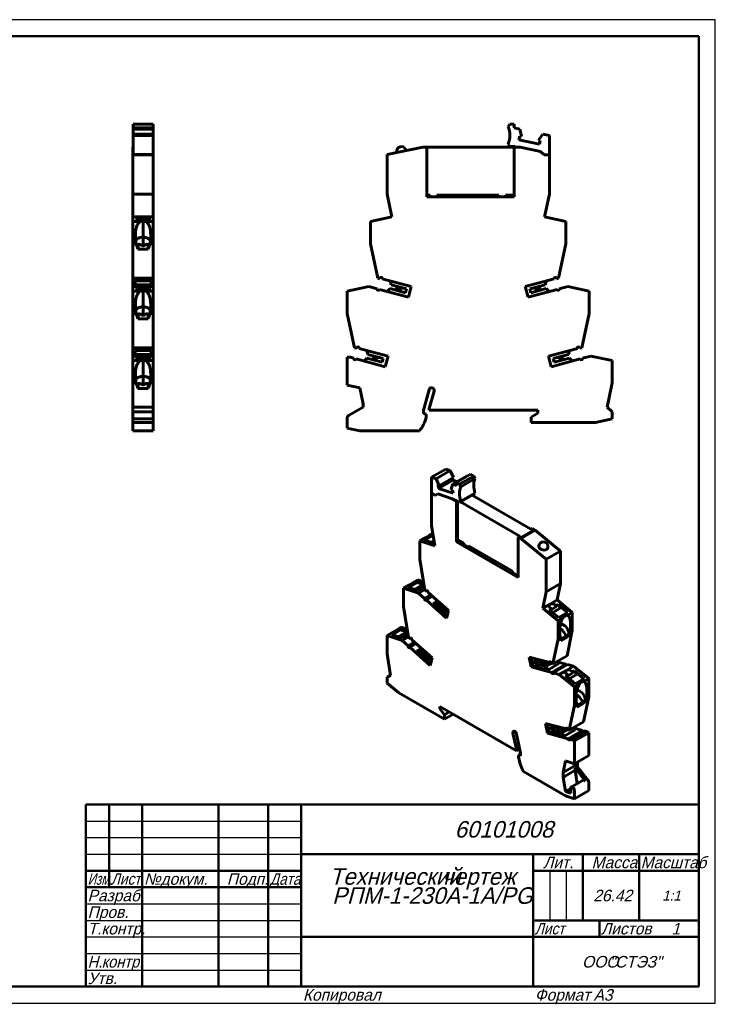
# Model space of a CAD drawing. Header units: millimetres. Extents: x 0 to 420, y 0 to 297.
# Tile 2 of 2: x 210 to 420, y 0 to 297. Entities that reach past the tile are written whole.
import ezdxf

# ---------------------------------------------------------------- set-up
doc = ezdxf.new("R2010")
doc.units = ezdxf.units.MM
doc.styles.add('TextStyle_10', font='T-FLEX Type A.TTF', dxfattribs={"oblique": 15, "height": 3.5})
doc.styles.add('TextStyle_2', font='T-FLEX Type A.TTF', dxfattribs={"oblique": 15, "height": 3.5})
doc.styles.add('TextStyle_3', font='T-FLEX Type A.TTF', dxfattribs={"width": 0.744064, "oblique": 15, "height": 3.5})
doc.styles.add('TextStyle_4', font='T-FLEX Type A.TTF', dxfattribs={"width": 0.883061, "oblique": 15, "height": 3.5})
doc.styles.add('TextStyle_5', font='T-FLEX Type A.TTF', dxfattribs={"width": 0.883061, "oblique": 15, "height": 3.5})
doc.styles.add('TextStyle_6', font='T-FLEX Type A.TTF', dxfattribs={"width": 0.94413, "oblique": 15, "height": 3.5})
doc.styles.add('TextStyle_7', font='T-FLEX Type A.TTF', dxfattribs={"width": 0.98844, "oblique": 15, "height": 3.5})
doc.styles.add('TextStyle_8', font='T-FLEX Type A.TTF', dxfattribs={"oblique": 15, "height": 5})
doc.styles.add('TextStyle_9', font='T-FLEX Type A.TTF', dxfattribs={"oblique": 15, "height": 3})

# ---------------------------------------------------------------- blocks, each defined once
blk = doc.blocks.new('_FR1Страница_1')
at = {"color": 7, "linetype": 'Continuous', "lineweight": 25}
for p, q in [((420, 297), (0, 297)), ((420, 0), (420, 297)), ((230, 55), (295, 55)), ((230, 50), (295, 50)), ((230, 45), (295, 45)), ((370, 40), (370, 25)), ((375, 40), (375, 25)), ((230, 30), (295, 30)), ((230, 25), (295, 25)), ((230, 20), (295, 20)), ((365, 20), (415, 20)), ((385, 20), (385, 20)), ((230, 15), (295, 15)), ((230, 10), (295, 10)), ((0, 0), (420, 0))]:
    blk.add_line(p, q, dxfattribs=at)
at = {"color": 7, "linetype": 'Continuous', "lineweight": 50}
for p, q in [((20, 292), (415, 292)), ((415, 292), (415, 5)), ((230, 5), (230, 60)), ((230, 60), (415, 60)), ((237, 60), (237, 35)), ((247, 60), (247, 5)), ((270, 60), (270, 5)), ((285, 60), (285, 5)), ((295, 60), (295, 5)), ((295, 45), (415, 45)), ((365, 45), (365, 5)), ((380, 45), (380, 25)), ((397, 45), (397, 25)), ((230, 40), (295, 40)), ((365, 40), (415, 40)), ((230, 35), (295, 35)), ((365, 25), (415, 25)), ((385, 25), (385, 20)), ((295, 20), (415, 20)), ((415, 5), (20, 5))]:
    blk.add_line(p, q, dxfattribs=at)
at = {"color": 7, "oblique": 15}
for s, height, style, p in [('60101008', 5, 'TextStyle_8', (341.3, 50)), ('Лит.', 3.5, 'TextStyle_2', (368.03, 40.76)), ('Масса', 3.5, 'TextStyle_2', (382.65, 40.76)), ('№', 3.5, 'TextStyle_2', (247.5, 35.75)), ('Подп.', 3.5, 'TextStyle_2', (272.53, 35.75)), ('Технический', 5, 'TextStyle_8', (303.55, 35.75)), ('чертеж', 5, 'TextStyle_8', (337.51, 35.75)), ('докум.', 3.5, 'TextStyle_2', (252.5, 35.75)), ('Разраб.', 3.5, 'TextStyle_2', (230.5, 30.75)), ('РПМ-1-230A-1A/PG', 5, 'TextStyle_8', (304.32, 30)), ('26.42', 3.5, 'TextStyle_2', (383.16, 30.75)), ('1:1', 3, 'TextStyle_9', (403.99, 31)), ('Пров.', 3.5, 'TextStyle_2', (230.5, 25.75)), ('Т.контр.', 3.5, 'TextStyle_2', (230.5, 20.75)), ('Листов', 3.5, 'TextStyle_2', (385.5, 20.75)), ('1', 3.5, 'TextStyle_10', (406.78, 20.75)), ('ООО', 3.5, 'TextStyle_2', (379.78, 10.75)), ('"СТЭЗ"', 3.5, 'TextStyle_2', (388.03, 10.75)), ('Утв.', 3.5, 'TextStyle_2', (230.5, 5.75)), ('Копировал', 3.5, 'TextStyle_2', (295.5, 0.75)), ('Формат', 3.5, 'TextStyle_2', (365.5, 0.75)), ('A3', 3.5, 'TextStyle_2', (383.24, 0.75))]:
    blk.add_text(s, height=height, dxfattribs=dict(at, style=style)).set_placement(p)
for s, style, width, p in [('Масштаб', 'TextStyle_7', 0.98844, (397.5, 40.76)), ('Изм.', 'TextStyle_3', 0.744064, (230.5, 35.75)), ('Лист', 'TextStyle_4', 0.883061, (237.5, 35.75)), ('Дата', 'TextStyle_5', 0.883061, (285.5, 35.75)), ('Лист', 'TextStyle_4', 0.883061, (365.5, 20.75)), ('Н.', 'TextStyle_6', 0.94413, (230.5, 10.75)), ('контр.', 'TextStyle_6', 0.94413, (234.75, 10.75))]:
    blk.add_text(s, height=3.5, dxfattribs=dict(at, style=style, width=width)).set_placement(p)
blk = doc.blocks.new('Страница_1')
at = {"color": 7, "linetype": 'Continuous', "lineweight": 60}
for p, q in [((244.218, 265.449), (250.268, 265.449)), ((244.218, 264.306), (244.218, 265.449)), ((250.268, 264.306), (250.268, 265.449)), ((357.941, 265.449), (357.454, 264.766)), ((359.303, 265.449), (357.941, 265.449)), ((359.303, 264.306), (359.303, 265.449)), ((244.218, 263.943), (244.218, 264.306)), ((244.218, 264.306), (250.268, 264.306)), ((244.218, 262.468), (244.218, 263.943)), ((244.218, 263.943), (250.268, 263.943)), ((244.218, 262.463), (250.268, 262.463)), ((244.218, 262.053), (244.218, 262.463)), ((244.218, 256.249), (244.218, 262.053)), ((250.268, 262.053), (244.218, 262.053)), ((250.268, 263.943), (250.268, 264.306)), ((250.268, 262.468), (250.268, 263.943)), ((250.268, 262.053), (250.268, 262.463)), ((250.268, 256.249), (250.268, 262.053)), ((361.009, 263.943), (359.303, 264.306)), ((360.737, 260.755), (360.959, 261.802)), ((360.959, 261.802), (361.476, 261.692)), ((361.476, 261.692), (361.009, 263.943)), ((367.972, 262.463), (366.63, 260.597)), ((369.903, 262.053), (367.972, 262.463)), ((369.903, 256.249), (369.903, 262.053)), ((357.454, 259.433), (357.941, 258.749)), ((357.941, 258.749), (359.568, 258.749)), ((359.568, 258.749), (359.453, 258.549)), ((366.924, 259.44), (360.737, 260.755)), ((366.63, 260.597), (367.146, 260.487)), ((367.146, 260.487), (366.924, 259.44)), ((244.193, 257.227), (244.193, 258.549)), ((244.218, 258.549), (244.193, 258.549)), ((244.193, 257.227), (244.218, 257.227)), ((244.193, 256.199), (244.193, 257.227)), ((244.193, 244.27), (244.193, 256.199)), ((244.193, 256.199), (250.293, 256.199)), ((244.218, 256.249), (244.218, 256.199)), ((250.268, 256.249), (244.218, 256.249)), ((250.268, 258.549), (250.293, 258.549)), ((250.268, 257.227), (250.293, 257.227)), ((250.268, 256.249), (250.268, 256.199)), ((250.293, 257.227), (250.293, 258.549)), ((250.293, 257.227), (250.293, 256.199)), ((250.293, 244.27), (250.293, 256.199)), ((331.753, 258.549), (320.903, 256.249)), ((320.903, 256.249), (320.903, 244.27)), ((323.828, 257.126), (323.854, 256.875)), ((331.753, 258.549), (332.953, 258.549)), ((332.953, 243.549), (332.953, 258.549)), ((333.017, 258.549), (359.389, 258.549)), ((359.253, 258.203), (359.453, 258.549)), ((359.253, 258.203), (359.253, 243.549)), ((359.453, 258.549), (361.053, 258.549)), ((367.276, 257.227), (361.053, 258.549)), ((368.303, 256.199), (367.276, 257.227)), ((369.903, 256.199), (368.303, 256.199)), ((369.903, 256.249), (369.803, 256.249)), ((369.803, 256.249), (369.803, 256.199)), ((369.903, 244.27), (369.903, 256.199)), ((244.193, 237.422), (244.193, 244.27)), ((244.193, 244.27), (250.293, 244.27)), ((250.293, 237.422), (250.293, 244.27)), ((320.903, 244.27), (322.359, 237.422)), ((332.953, 244.049), (333.898, 244.049)), ((333.238, 244.049), (333.238, 243.549)), ((333.898, 243.549), (333.898, 244.049)), ((335.898, 244.049), (335.898, 243.549)), ((335.898, 244.049), (354.688, 244.049)), ((336.558, 244.049), (336.558, 243.549)), ((337.018, 244.049), (337.018, 243.549)), ((347.679, 244.049), (347.503, 243.874)), ((347.503, 243.549), (347.503, 243.874)), ((349.003, 244.049), (349.503, 243.549)), ((352.658, 244.049), (352.658, 243.549)), ((353.678, 244.049), (353.678, 243.549)), ((354.688, 243.549), (354.688, 244.049)), ((356.688, 244.049), (359.253, 244.049)), ((356.688, 244.049), (356.688, 243.549)), ((357.698, 244.049), (357.698, 243.549)), ((358.718, 244.049), (358.718, 243.549)), ((368.447, 237.422), (369.903, 244.27)), ((359.253, 243.549), (332.953, 243.549)), ((247.243, 237.422), (244.193, 237.422)), ((244.193, 236.049), (244.193, 237.422)), ((244.193, 229.316), (244.193, 236.049)), ((246.302, 236.049), (244.193, 236.049)), ((245.343, 237.086), (245.343, 236.227)), ((245.343, 237.086), (246.193, 237.086)), ((246.193, 236.903), (245.343, 236.903)), ((245.343, 236.692), (249.143, 236.692)), ((245.343, 236.227), (249.143, 236.227)), ((246.193, 237.203), (246.193, 237.086)), ((246.193, 236.903), (246.193, 237.086)), ((246.193, 236.903), (246.193, 236.786)), ((248.293, 236.786), (246.193, 236.786)), ((250.293, 237.422), (247.243, 237.422)), ((247.243, 231.302), (247.243, 236.103)), ((250.293, 236.049), (248.184, 236.049)), ((248.293, 237.203), (248.293, 237.086)), ((248.293, 236.903), (248.293, 237.086)), ((248.293, 237.086), (249.143, 237.086)), ((249.143, 236.903), (248.293, 236.903)), ((248.293, 236.903), (248.293, 236.786)), ((249.143, 236.227), (249.143, 237.086)), ((250.293, 237.422), (250.293, 236.049)), ((250.293, 236.049), (250.293, 229.316)), ((322.359, 237.422), (315.903, 236.049)), ((315.903, 236.049), (315.903, 229.316)), ((374.903, 236.049), (368.447, 237.422)), ((374.903, 229.316), (374.903, 236.049)), ((244.943, 232.279), (244.943, 231.233)), ((249.543, 231.233), (249.543, 232.279)), ((245.21, 229.316), (244.193, 229.316)), ((244.193, 218.946), (244.193, 229.316)), ((247.243, 231.302), (247.243, 228.72)), ((250.293, 229.316), (249.276, 229.316)), ((250.293, 229.316), (250.293, 218.946)), ((315.903, 229.316), (318.107, 218.946)), ((372.699, 218.946), (374.903, 229.316)), ((245.711, 227.665), (248.776, 227.665)), ((245.743, 228.854), (245.743, 228.792)), ((245.743, 227.665), (245.743, 228.792)), ((248.743, 228.854), (248.743, 228.792)), ((248.743, 228.792), (248.743, 227.665)), ((244.193, 218.775), (244.193, 218.946)), ((250.293, 218.946), (244.193, 218.946)), ((250.293, 218.775), (244.193, 218.775)), ((244.193, 218.77), (244.193, 218.74)), ((244.193, 216.426), (244.193, 218.74)), ((250.293, 218.74), (244.193, 218.74)), ((249.643, 218.108), (244.843, 218.108)), ((244.843, 218.108), (244.843, 216.937)), ((249.643, 216.937), (249.643, 218.108)), ((250.293, 218.946), (250.293, 218.775)), ((250.293, 218.77), (250.293, 218.74)), ((250.293, 216.426), (250.293, 218.74)), ((318.107, 218.946), (318.748, 218.775)), ((318.748, 218.775), (318.807, 218.995)), ((319.455, 218.74), (319.467, 218.831)), ((319.455, 218.74), (328.19, 216.4)), ((322.129, 216.937), (321.815, 218.108)), ((362.616, 216.4), (371.351, 218.74)), ((368.991, 218.108), (368.677, 216.937)), ((371.339, 218.831), (371.351, 218.74)), ((371.999, 218.995), (372.058, 218.775)), ((372.058, 218.775), (372.699, 218.946)), ((244.193, 215.049), (244.193, 216.422)), ((247.243, 216.422), (244.193, 216.422)), ((246.302, 215.049), (244.193, 215.049)), ((244.193, 208.316), (244.193, 215.049)), ((244.843, 216.937), (244.843, 216.422)), ((244.843, 216.937), (249.643, 216.937)), ((245.343, 216.086), (246.193, 216.086)), ((245.343, 216.086), (245.343, 215.227)), ((246.193, 215.903), (245.343, 215.903)), ((245.343, 215.692), (249.143, 215.692)), ((245.343, 215.227), (249.143, 215.227)), ((245.793, 216.422), (245.793, 216.58)), ((248.693, 216.58), (245.793, 216.58)), ((246.193, 216.203), (246.193, 216.086)), ((246.193, 215.903), (246.193, 216.086)), ((246.193, 215.903), (246.193, 215.786)), ((248.293, 215.786), (246.193, 215.786)), ((250.293, 216.422), (247.243, 216.422)), ((247.243, 210.302), (247.243, 215.103)), ((250.293, 215.049), (248.184, 215.049)), ((248.293, 216.203), (248.293, 216.086)), ((248.293, 215.903), (248.293, 216.086)), ((248.293, 216.086), (249.143, 216.086)), ((249.143, 215.903), (248.293, 215.903)), ((248.293, 215.903), (248.293, 215.786)), ((248.693, 216.58), (248.693, 216.422)), ((249.143, 215.227), (249.143, 216.086)), ((249.643, 216.422), (249.643, 216.937)), ((250.293, 216.422), (250.293, 215.049)), ((250.293, 215.049), (250.293, 208.316)), ((315.359, 216.422), (308.903, 215.049)), ((308.903, 208.316), (308.903, 215.049)), ((317.918, 215.736), (315.359, 216.422)), ((317.918, 215.736), (317.906, 215.645)), ((327.336, 213.212), (318.595, 215.555)), ((320.961, 214.92), (321.818, 215.778)), ((321.818, 215.778), (326.449, 214.537)), ((326.759, 215.696), (322.129, 216.937)), ((323.141, 215.423), (323.738, 215.583)), ((323.463, 216.58), (323.891, 216.152)), ((324.279, 215.508), (325.457, 214.803)), ((324.397, 215.947), (325.745, 215.968)), ((326.449, 214.537), (326.759, 215.696)), ((328.19, 216.4), (327.336, 213.212)), ((363.47, 213.212), (362.616, 216.4)), ((372.211, 215.555), (363.47, 213.212)), ((368.677, 216.937), (364.046, 215.696)), ((364.046, 215.696), (364.357, 214.537)), ((364.357, 214.537), (368.987, 215.778)), ((365.061, 215.968), (366.409, 215.947)), ((365.349, 214.803), (366.527, 215.508)), ((366.915, 216.152), (367.343, 216.58)), ((367.068, 215.583), (367.665, 215.423)), ((368.987, 215.778), (369.845, 214.92)), ((375.447, 216.422), (372.887, 215.736)), ((372.899, 215.645), (372.887, 215.736)), ((381.903, 215.049), (375.447, 216.422)), ((381.903, 208.316), (381.903, 215.049)), ((244.943, 211.279), (244.943, 210.233)), ((249.543, 210.233), (249.543, 211.279)), ((244.193, 208.316), (245.21, 208.316)), ((244.193, 197.946), (244.193, 208.316)), ((247.243, 210.302), (247.243, 207.72)), ((249.276, 208.316), (250.293, 208.316)), ((250.293, 197.946), (250.293, 208.316)), ((308.903, 208.316), (311.107, 197.946)), ((379.699, 197.946), (381.903, 208.316)), ((245.711, 206.665), (248.776, 206.665)), ((245.743, 207.854), (245.743, 207.792)), ((245.743, 206.665), (245.743, 207.792)), ((248.743, 207.854), (248.743, 207.792)), ((248.743, 207.792), (248.743, 206.665)), ((244.193, 197.775), (244.193, 197.946)), ((250.293, 197.946), (244.193, 197.946)), ((250.293, 197.775), (244.193, 197.775)), ((244.193, 197.77), (244.193, 197.74)), ((244.193, 197.74), (244.193, 195.426)), ((250.293, 197.74), (244.193, 197.74)), ((244.843, 197.108), (244.843, 195.937)), ((244.843, 197.108), (249.643, 197.108)), ((249.643, 195.937), (249.643, 197.108)), ((250.293, 197.775), (250.293, 197.946)), ((250.293, 197.77), (250.293, 197.74)), ((250.293, 197.74), (250.293, 195.426)), ((311.107, 197.946), (311.748, 197.775)), ((311.748, 197.775), (311.807, 197.995)), ((312.455, 197.74), (312.467, 197.831)), ((321.19, 195.4), (312.455, 197.74)), ((315.129, 195.937), (314.815, 197.108)), ((378.351, 197.74), (369.616, 195.4)), ((375.991, 197.108), (375.677, 195.937)), ((378.339, 197.831), (378.351, 197.74)), ((378.999, 197.995), (379.058, 197.775)), ((379.058, 197.775), (379.699, 197.946)), ((244.193, 194.049), (244.193, 195.422)), ((244.193, 195.422), (247.243, 195.422)), ((244.193, 187.316), (244.193, 194.049)), ((244.193, 194.049), (246.302, 194.049)), ((244.843, 195.937), (249.643, 195.937)), ((244.843, 195.937), (244.843, 195.422)), ((245.343, 195.086), (245.343, 194.227)), ((245.343, 195.086), (246.193, 195.086)), ((246.193, 194.903), (245.343, 194.903)), ((245.343, 194.692), (249.143, 194.692)), ((245.343, 194.227), (249.143, 194.227)), ((245.793, 195.422), (245.793, 195.58)), ((248.693, 195.58), (245.793, 195.58)), ((246.193, 195.203), (246.193, 195.086)), ((246.193, 194.903), (246.193, 195.086)), ((246.193, 194.903), (246.193, 194.786)), ((248.293, 194.786), (246.193, 194.786)), ((247.243, 195.422), (250.293, 195.422)), ((247.243, 189.302), (247.243, 194.103)), ((248.184, 194.049), (250.293, 194.049)), ((248.293, 195.203), (248.293, 195.086)), ((248.293, 195.086), (249.143, 195.086)), ((248.293, 194.903), (248.293, 195.086)), ((248.293, 194.903), (248.293, 194.786)), ((249.143, 194.903), (248.293, 194.903)), ((248.693, 195.58), (248.693, 195.422)), ((249.143, 194.227), (249.143, 195.086)), ((249.643, 195.422), (249.643, 195.937)), ((250.293, 195.422), (250.293, 194.049)), ((250.293, 187.316), (250.293, 194.049)), ((308.903, 186.649), (308.903, 195.049)), ((308.903, 195.049), (309.748, 195.049)), ((310.914, 194.737), (309.748, 195.049)), ((310.914, 194.737), (310.902, 194.646)), ((320.336, 192.212), (311.59, 194.556)), ((313.961, 193.92), (314.818, 194.778)), ((314.818, 194.778), (319.449, 193.537)), ((319.759, 194.696), (315.129, 195.937)), ((316.738, 194.583), (316.141, 194.423)), ((316.463, 195.58), (316.891, 195.152)), ((318.457, 193.803), (317.279, 194.508)), ((317.397, 194.947), (318.745, 194.968)), ((319.449, 193.537), (319.759, 194.696)), ((321.19, 195.4), (320.336, 192.212)), ((370.47, 192.212), (369.616, 195.4)), ((379.211, 194.555), (370.47, 192.212)), ((375.677, 195.937), (371.046, 194.696)), ((371.046, 194.696), (371.357, 193.537)), ((371.357, 193.537), (375.987, 194.778)), ((372.061, 194.968), (373.409, 194.947)), ((372.349, 193.803), (373.527, 194.508)), ((373.915, 195.152), (374.343, 195.58)), ((374.068, 194.583), (374.665, 194.423)), ((375.987, 194.778), (376.845, 193.92)), ((382.447, 195.422), (379.887, 194.736)), ((379.899, 194.645), (379.887, 194.736)), ((388.903, 194.049), (382.447, 195.422)), ((388.903, 187.316), (388.903, 194.049)), ((244.943, 190.279), (244.943, 189.233)), ((247.243, 189.302), (247.243, 186.72)), ((249.543, 189.233), (249.543, 190.279)), ((244.193, 180.003), (244.193, 187.316)), ((244.193, 187.316), (245.21, 187.316)), ((245.711, 185.665), (248.776, 185.665)), ((245.743, 186.854), (245.743, 186.792)), ((245.743, 185.665), (245.743, 186.792)), ((248.743, 186.854), (248.743, 186.792)), ((248.743, 186.792), (248.743, 185.665)), ((249.276, 187.316), (250.293, 187.316)), ((250.293, 187.316), (250.293, 180.003)), ((308.903, 186.649), (312.685, 185.853)), ((312.685, 185.853), (313.705, 181.008)), ((331.903, 179.049), (333.581, 185.258)), ((335.123, 184.834), (333.662, 179.618)), ((335.123, 184.834), (335.153, 185.049)), ((387.349, 180.003), (388.903, 187.316)), ((250.293, 180.003), (244.193, 180.003)), ((244.193, 178.604), (244.193, 180.003)), ((244.193, 176.423), (244.193, 178.604)), ((250.293, 178.604), (244.193, 178.604)), ((250.293, 178.604), (250.293, 180.003)), ((250.293, 178.604), (250.293, 176.423)), ((309.303, 177.45), (313.706, 179.992)), ((313.705, 181.008), (313.706, 179.992)), ((331.903, 178.099), (331.903, 179.049)), ((333.662, 179.618), (333.662, 179.049)), ((333.662, 179.049), (366.403, 179.049)), ((366.403, 179.049), (366.403, 178.149)), ((388.903, 178.604), (387.349, 180.003)), ((388.903, 176.423), (388.903, 178.604)), ((250.293, 176.423), (244.193, 176.423)), ((244.193, 175.349), (244.193, 176.423)), ((250.293, 176.423), (250.293, 175.349)), ((308.903, 173.649), (308.903, 176.757)), ((332.703, 177.885), (331.903, 178.099)), ((332.703, 177.01), (332.703, 177.885)), ((366.403, 178.149), (364.403, 176.995)), ((364.403, 176.995), (364.403, 175.349)), ((383.853, 175.349), (388.903, 176.423)), ((250.293, 175.349), (244.193, 175.349)), ((244.193, 172.849), (244.193, 175.345)), ((250.293, 172.849), (244.193, 172.849)), ((250.293, 172.849), (250.293, 175.345)), ((308.903, 173.649), (312.703, 172.849)), ((312.703, 172.849), (330.686, 172.849)), ((364.403, 175.349), (383.853, 175.349)), ((334.346, 158.799), (338.624, 161.269)), ((339.989, 160.816), (335.711, 158.346)), ((338.624, 161.269), (339.989, 160.816)), ((339.989, 160.816), (340.938, 158.744)), ((334.346, 158.799), (335.711, 158.346)), ((334.346, 154.061), (334.346, 158.799)), ((335.711, 158.346), (336.66, 156.274)), ((340.73, 157.92), (336.452, 155.45)), ((340.938, 158.744), (336.66, 156.274)), ((340.624, 158.562), (340.73, 157.92)), ((344.913, 159.182), (340.635, 156.712)), ((340.73, 157.92), (341.998, 157.499)), ((346.119, 159.715), (341.841, 157.245)), ((347.083, 159.159), (342.805, 156.689)), ((347.427, 158.402), (343.149, 155.932)), ((344.913, 159.182), (345.092, 159.122)), ((346.119, 159.715), (347.083, 159.159)), ((347.083, 159.159), (347.427, 158.402)), ((336.295, 156.395), (336.452, 155.45)), ((336.66, 156.274), (336.295, 156.395)), ((336.452, 155.45), (340.827, 153.998)), ((340.305, 155.064), (340.635, 156.712)), ((340.67, 154.943), (340.305, 155.064)), ((340.635, 156.712), (341.841, 156.312)), ((340.827, 153.998), (340.67, 154.943)), ((341.841, 156.312), (341.841, 157.245)), ((341.841, 157.245), (342.805, 156.689)), ((342.805, 156.689), (343.149, 155.932)), ((334.396, 154.049), (334.328, 154.01)), ((335.46, 153.357), (334.328, 154.01)), ((334.328, 144.27), (334.328, 154.01)), ((334.346, 154.061), (334.417, 154.02)), ((334.417, 154.02), (334.417, 153.979)), ((335.477, 153.367), (334.417, 153.979)), ((336.186, 153.776), (335.46, 153.357)), ((336.204, 153.786), (336.186, 153.776)), ((336.186, 153.776), (340.586, 152.316)), ((336.204, 153.786), (340.604, 152.326)), ((340.604, 152.326), (340.586, 152.316)), ((341.717, 151.662), (340.586, 152.316)), ((341.735, 151.673), (340.604, 152.326)), ((342.805, 151.218), (341.653, 151.883)), ((341.653, 151.883), (341.735, 151.673)), ((341.717, 151.662), (341.735, 151.673)), ((341.859, 151.298), (341.717, 151.662)), ((342.805, 151.218), (347.083, 153.688)), ((347.427, 154.048), (343.149, 151.578)), ((364.978, 142.765), (346.57, 153.392)), ((347.427, 154.048), (347.083, 153.688)), ((342.212, 151.502), (341.859, 151.298)), ((341.859, 139.333), (341.859, 151.298)), ((342.212, 151.502), (342.183, 151.577)), ((342.212, 139.537), (342.212, 151.502)), ((343.149, 151.578), (342.805, 151.218)), ((343.034, 151.351), (360.798, 141.095)), ((335.358, 138.084), (334.328, 144.27)), ((365.618, 142.844), (361.304, 140.354)), ((361.442, 140.723), (364.978, 142.765)), ((364.769, 143.334), (364.416, 143.13)), ((365.618, 142.844), (364.769, 143.334)), ((364.978, 142.765), (364.978, 142.638)), ((365.025, 142.778), (365.123, 142.722)), ((365.618, 142.844), (373.29, 136.537)), ((330.793, 139.599), (332.284, 140.46)), ((334.809, 141.38), (332.198, 139.872)), ((332.198, 139.872), (335.053, 138.924)), ((334.824, 141.291), (332.304, 139.836)), ((333.615, 141.228), (334.727, 141.87)), ((344.061, 138.919), (342.212, 139.986)), ((360.456, 140.844), (360.809, 141.048)), ((360.456, 140.844), (361.304, 140.354)), ((360.456, 140.844), (360.456, 128.596)), ((361.516, 140.64), (360.809, 141.048)), ((368.976, 134.046), (361.304, 140.354)), ((365.123, 142.722), (361.516, 140.64)), ((330.793, 139.599), (330.793, 134.101)), ((335.358, 138.084), (330.793, 139.599)), ((335.082, 139.739), (334.175, 139.215)), ((335.178, 139.163), (334.87, 138.985)), ((335.203, 139.011), (335.053, 138.924)), ((341.859, 139.333), (342.212, 139.537)), ((360.456, 128.596), (341.859, 139.333)), ((344.061, 138.919), (344.061, 138.511)), ((345.476, 137.694), (344.061, 138.511)), ((358.762, 130.431), (345.476, 138.102)), ((345.476, 137.694), (345.476, 138.102)), ((345.688, 137.817), (345.476, 137.694)), ((345.688, 137.98), (345.688, 137.817)), ((369.458, 137.592), (369.474, 137.756)), ((330.793, 134.101), (332.351, 124.734)), ((368.976, 134.046), (373.29, 136.537)), ((368.976, 134.046), (368.976, 124.266)), ((373.29, 136.537), (373.29, 126.756)), ((358.762, 130.431), (358.762, 130.023)), ((360.176, 129.207), (358.762, 130.023)), ((360.176, 129.207), (360.176, 129.615)), ((360.456, 129.454), (360.176, 129.615)), ((360.389, 129.329), (360.176, 129.207)), ((360.389, 129.492), (360.389, 129.329)), ((325.843, 125.31), (327.334, 126.171)), ((325.843, 125.31), (325.843, 119.812)), ((330.408, 123.795), (325.843, 125.31)), ((329.935, 127.134), (327.248, 125.583)), ((327.248, 125.583), (330.103, 124.635)), ((329.95, 127.046), (327.354, 125.548)), ((328.665, 126.939), (330.156, 127.8)), ((331.82, 126.425), (329.225, 124.927)), ((332.021, 125.909), (329.92, 124.696)), ((329.935, 127.134), (329.95, 127.046)), ((332.07, 126.426), (329.935, 127.134)), ((329.95, 127.046), (331.82, 126.425)), ((330.704, 124.982), (330.103, 124.635)), ((330.156, 127.8), (331.939, 127.208)), ((330.408, 123.795), (332.323, 124.901)), ((331.096, 124.852), (330.704, 124.982)), ((330.905, 124.916), (332.135, 125.626)), ((331.82, 126.425), (332.021, 125.909)), ((332.021, 125.909), (332.154, 125.921)), ((332.202, 125.632), (332.135, 125.626)), ((332.135, 125.626), (332.255, 124.907)), ((368.976, 124.266), (373.29, 126.756)), ((373.29, 126.756), (372.26, 121.758)), ((330.408, 123.795), (332.218, 122.19)), ((332.209, 122.121), (332.218, 122.19)), ((332.218, 122.19), (334.123, 123.29)), ((332.351, 124.734), (332.805, 124.332)), ((332.696, 121.766), (334.601, 122.866)), ((332.805, 124.332), (333.088, 124.496)), ((332.805, 124.332), (332.846, 124.488)), ((332.942, 124.543), (332.846, 124.488)), ((333.313, 124.085), (333.304, 124.016)), ((339.481, 118.539), (333.304, 124.016)), ((335.655, 121.717), (335.601, 121.979)), ((367.947, 119.268), (368.976, 124.266)), ((327.401, 110.446), (325.843, 119.812)), ((332.696, 121.766), (338.877, 116.285)), ((334.829, 120.547), (335.435, 120.897)), ((334.829, 120.547), (339.023, 116.828)), ((336.128, 121.297), (335.435, 120.897)), ((335.435, 120.897), (338.709, 117.994)), ((338.929, 118.814), (335.655, 121.717)), ((337.042, 120.456), (337.063, 120.468)), ((337.042, 120.456), (337.092, 120.442)), ((338.68, 119.004), (337.042, 120.456)), ((338.599, 119.106), (338.68, 119.004)), ((338.68, 119.004), (338.701, 119.016)), ((367.947, 119.268), (370.104, 120.513)), ((372.512, 115.512), (367.947, 119.268)), ((369.878, 118.818), (370.479, 119.165)), ((370.389, 119.068), (369.91, 118.791)), ((370.087, 119.487), (370.479, 119.165)), ((370.104, 120.513), (372.26, 121.758)), ((370.389, 119.068), (370.479, 119.165)), ((370.389, 119.068), (370.533, 118.889)), ((372.018, 119.746), (370.533, 118.889)), ((370.907, 117.971), (373.535, 119.488)), ((371.572, 120.344), (371.964, 120.022)), ((372.475, 120.272), (371.874, 119.925)), ((371.874, 119.925), (371.964, 120.022)), ((371.874, 119.925), (372.018, 119.746)), ((371.964, 120.022), (372.565, 120.369)), ((372.26, 121.758), (376.825, 118.002)), ((372.565, 120.369), (372.475, 120.272)), ((372.475, 120.272), (373.242, 119.319)), ((375.42, 118.02), (372.565, 120.369)), ((373.535, 119.488), (375.361, 117.985)), ((338.929, 118.814), (338.709, 117.994)), ((338.877, 116.285), (339.481, 118.539)), ((369.878, 118.818), (372.733, 116.468)), ((372.512, 115.512), (374.003, 116.373)), ((372.733, 116.468), (375.42, 118.02)), ((374.02, 116.397), (374.492, 116.903)), ((375.334, 117.141), (376.825, 118.002)), ((376.825, 118.002), (376.825, 112.504)), ((325.206, 113.512), (323.715, 112.651)), ((325.206, 113.512), (326.99, 112.92)), ((372.512, 110.014), (372.512, 115.512)), ((375.13, 113.37), (375.478, 112.888)), ((376.295, 113.764), (376.295, 114.618)), ((322.384, 111.882), (320.893, 111.021)), ((320.893, 105.523), (320.893, 111.021)), ((325.458, 109.506), (320.893, 111.021)), ((324.985, 112.846), (322.298, 111.294)), ((322.298, 111.294), (325.153, 110.347)), ((325, 112.757), (322.405, 111.259)), ((326.871, 112.136), (324.276, 110.638)), ((327.071, 111.62), (324.97, 110.407)), ((327.12, 112.137), (324.985, 112.846)), ((324.985, 112.846), (325, 112.757)), ((325, 112.757), (326.871, 112.136)), ((325.754, 110.694), (325.153, 110.347)), ((327.374, 110.612), (325.458, 109.506)), ((326.146, 110.564), (325.754, 110.694)), ((325.955, 110.627), (327.186, 111.337)), ((326.871, 112.136), (327.071, 111.62)), ((327.071, 111.62), (327.204, 111.632)), ((327.252, 111.343), (327.186, 111.337)), ((327.186, 111.337), (327.305, 110.618)), ((327.855, 110.044), (327.401, 110.446)), ((327.855, 110.044), (328.138, 110.207)), ((327.855, 110.044), (327.896, 110.199)), ((327.992, 110.254), (327.896, 110.199)), ((372.512, 110.014), (373.231, 110.429)), ((373.042, 112.74), (373.042, 111.886)), ((374.7, 110.697), (373.258, 109.864)), ((373.337, 109.429), (375.504, 110.68)), ((373.947, 112.523), (374.003, 112.441)), ((374.003, 112.441), (375.277, 110.675)), ((375.277, 110.675), (374.7, 110.697)), ((376.825, 112.504), (375.267, 104.938)), ((375.47, 110.709), (375.277, 110.675)), ((375.47, 110.709), (375.504, 110.68)), ((376.106, 112.089), (376.825, 112.504)), ((325.458, 109.506), (327.268, 107.901)), ((327.26, 107.832), (327.268, 107.901)), ((327.268, 107.901), (329.173, 109.001)), ((327.746, 107.477), (329.651, 108.577)), ((327.746, 107.477), (333.927, 101.996)), ((328.363, 109.796), (328.354, 109.727)), ((328.354, 109.727), (334.531, 104.25)), ((330.705, 107.428), (330.651, 107.69)), ((333.979, 104.525), (330.705, 107.428)), ((372.512, 110.014), (370.953, 102.447)), ((320.893, 105.523), (321.992, 98.918)), ((329.879, 106.259), (330.485, 106.609)), ((329.879, 106.259), (334.073, 102.54)), ((331.178, 107.009), (330.485, 106.609)), ((330.485, 106.609), (333.76, 103.705)), ((332.092, 106.167), (332.113, 106.179)), ((332.092, 106.167), (332.142, 106.154)), ((333.73, 104.715), (332.092, 106.167)), ((333.649, 104.818), (333.73, 104.715)), ((333.73, 104.715), (333.751, 104.727)), ((333.979, 104.525), (333.76, 103.705)), ((333.927, 101.996), (334.531, 104.25)), ((363.823, 104.484), (364.427, 101.533)), ((363.823, 104.484), (370, 102.829)), ((364.367, 104.339), (364.887, 101.799)), ((370.953, 102.447), (375.267, 104.938)), ((364.887, 101.799), (364.427, 101.533)), ((370.609, 99.877), (364.427, 101.533)), ((369.395, 100.591), (364.887, 101.799)), ((365.514, 102.518), (365.295, 103.591)), ((368.569, 102.714), (365.295, 103.591)), ((366.186, 102.906), (365.514, 102.518)), ((365.514, 102.518), (368.789, 101.641)), ((366.714, 103.211), (366.186, 102.906)), ((366.888, 102.718), (367.416, 103.023)), ((366.888, 102.718), (367.721, 102.813)), ((368.525, 102.279), (366.888, 102.718)), ((368.103, 102.654), (368.525, 102.279)), ((368.525, 102.279), (369.644, 102.925)), ((368.694, 103.179), (368.569, 102.714)), ((369.159, 103.055), (368.569, 102.714)), ((370.489, 102.622), (368.789, 101.641)), ((368.789, 101.641), (369.395, 100.591)), ((369.395, 100.591), (372.789, 102.55)), ((370, 102.829), (369.992, 102.908)), ((370, 102.829), (370.301, 103.003)), ((370.5, 102.569), (370.458, 102.772)), ((370.953, 102.447), (370.5, 102.569)), ((370.609, 99.877), (374.922, 102.367)), ((371.087, 99.749), (375.4, 102.239)), ((372.789, 102.55), (372.375, 103.268)), ((372.524, 103.01), (374.922, 102.367)), ((375.053, 100.509), (377.21, 101.754)), ((375.4, 102.239), (377.21, 101.754)), ((377.21, 101.754), (381.775, 97.998)), ((320.893, 98.41), (321.973, 99.033)), ((320.893, 98.41), (321.992, 98.918)), ((320.893, 98.41), (320.893, 96.629)), ((371.087, 99.749), (371.095, 99.67)), ((372.897, 99.264), (371.087, 99.749)), ((372.897, 99.264), (375.053, 100.509)), ((372.897, 99.264), (377.462, 95.508)), ((374.828, 98.813), (375.429, 99.161)), ((374.828, 98.813), (377.683, 96.464)), ((375.339, 99.064), (374.86, 98.787)), ((375.037, 99.483), (375.429, 99.161)), ((375.339, 99.064), (375.429, 99.161)), ((375.339, 99.064), (375.483, 98.885)), ((376.967, 99.742), (375.483, 98.885)), ((375.857, 97.967), (378.484, 99.484)), ((376.522, 100.34), (376.914, 100.018)), ((377.425, 100.268), (376.824, 99.921)), ((376.824, 99.921), (376.914, 100.018)), ((376.824, 99.921), (376.967, 99.742)), ((377.515, 100.365), (376.914, 100.018)), ((377.515, 100.365), (377.425, 100.268)), ((377.425, 100.268), (378.191, 99.314)), ((380.37, 98.016), (377.515, 100.365)), ((378.484, 99.484), (380.31, 97.981)), ((320.893, 96.629), (324.464, 93.691)), ((378.953, 96.369), (377.462, 95.508)), ((377.462, 90.01), (377.462, 95.508)), ((377.683, 96.464), (380.37, 98.016)), ((378.969, 96.393), (379.441, 96.899)), ((381.775, 97.998), (380.284, 97.137)), ((381.775, 92.5), (381.775, 97.998)), ((324.464, 93.691), (338.217, 85.751)), ((377.992, 92.736), (377.992, 91.882)), ((378.897, 92.519), (378.952, 92.437)), ((378.952, 92.437), (380.227, 90.67)), ((380.08, 93.365), (380.428, 92.884)), ((381.775, 92.5), (380.216, 84.933)), ((381.056, 92.085), (381.775, 92.5)), ((381.245, 93.76), (381.245, 94.614)), ((336.803, 88.853), (336.803, 89.588)), ((336.803, 89.588), (359.954, 76.222)), ((336.803, 88.853), (337.439, 89.221)), ((377.462, 90.01), (375.903, 82.443)), ((377.462, 90.01), (378.181, 90.425)), ((379.65, 90.693), (378.208, 89.86)), ((378.287, 89.425), (380.454, 90.676)), ((380.227, 90.67), (379.65, 90.693)), ((380.42, 90.705), (380.227, 90.67)), ((380.42, 90.705), (380.454, 90.676)), ((338.217, 87.094), (336.803, 88.853)), ((338.217, 87.094), (339.67, 87.933)), ((338.217, 85.751), (340.834, 87.261)), ((338.217, 85.751), (338.217, 87.094)), ((368.773, 84.48), (369.377, 81.529)), ((368.773, 84.48), (374.95, 82.825)), ((369.317, 84.335), (369.837, 81.794)), ((373.519, 82.71), (370.245, 83.587)), ((370.464, 82.514), (370.245, 83.587)), ((375.903, 82.443), (380.216, 84.933)), ((377.739, 82.546), (377.324, 83.264)), ((358.921, 81.541), (358.9, 81.729)), ((359.954, 76.686), (358.921, 81.541)), ((360.012, 81.258), (361.198, 75.504)), ((369.837, 81.794), (369.377, 81.529)), ((369.377, 81.529), (375.562, 79.872)), ((374.345, 80.586), (369.837, 81.794)), ((371.136, 82.902), (370.464, 82.514)), ((370.464, 82.514), (373.738, 81.636)), ((371.664, 83.207), (371.136, 82.902)), ((371.837, 82.714), (372.366, 83.019)), ((372.67, 82.808), (371.837, 82.714)), ((371.837, 82.714), (373.475, 82.275)), ((373.475, 82.275), (373.053, 82.649)), ((373.475, 82.275), (374.593, 82.921)), ((373.644, 83.175), (373.519, 82.71)), ((374.109, 83.051), (373.519, 82.71)), ((375.439, 82.618), (373.738, 81.636)), ((373.738, 81.636), (374.345, 80.586)), ((374.345, 80.586), (377.739, 82.546)), ((374.95, 82.825), (374.942, 82.904)), ((374.95, 82.825), (375.251, 82.999)), ((375.45, 82.565), (375.408, 82.768)), ((375.903, 82.443), (375.45, 82.565)), ((375.562, 79.872), (379.875, 82.362)), ((376.04, 79.744), (380.353, 82.234)), ((381.178, 82.013), (376.864, 79.523)), ((377.462, 79.178), (381.775, 81.668)), ((377.473, 83.006), (379.875, 82.362)), ((380.353, 82.234), (381.178, 82.013)), ((381.775, 81.668), (381.178, 82.013)), ((381.775, 74.81), (381.775, 81.668)), ((376.04, 79.744), (376.048, 79.665)), ((376.04, 79.744), (376.864, 79.523)), ((377.462, 79.178), (376.864, 79.523)), ((377.462, 72.319), (377.462, 79.178)), ((360.848, 77.202), (359.954, 76.686)), ((359.954, 76.222), (360.934, 76.787)), ((359.954, 76.222), (359.954, 76.686)), ((360.633, 74.88), (361.198, 75.206)), ((361.198, 74.728), (360.633, 74.88)), ((360.633, 74.88), (360.633, 74.165)), ((361.198, 75.504), (361.198, 74.728)), ((377.462, 72.319), (381.775, 74.81)), ((374.066, 69.673), (374.788, 73.213)), ((378.38, 72.164), (374.066, 69.673)), ((374.788, 73.213), (377.462, 72.319)), ((378.38, 72.164), (378.379, 71.335)), ((378.538, 72.941), (378.38, 72.164)), ((362.059, 69.944), (374.775, 62.603)), ((374.065, 68.845), (374.066, 69.673)), ((374.065, 68.845), (374.065, 68.27)), ((374.63, 68.597), (374.065, 68.27)), ((374.63, 68.597), (377.671, 70.352)), ((377.672, 70.927), (377.671, 70.352)), ((377.671, 70.352), (378.328, 66.319)), ((378.379, 71.335), (377.672, 70.927)), ((380.785, 67.053), (377.672, 70.927)), ((381.492, 67.462), (378.379, 71.335)), ((374.065, 68.27), (374.775, 63.909)), ((380.102, 67.344), (376.496, 65.262)), ((381.775, 64.195), (381.775, 66.733)), ((375.341, 64.236), (374.775, 63.909)), ((374.775, 63.909), (376.401, 63.379)), ((374.775, 62.603), (377.462, 61.705)), ((375.341, 64.236), (376.345, 64.816)), ((376.401, 64.538), (376.401, 63.379)), ((377.462, 61.705), (377.462, 64.242)), ((377.462, 61.705), (381.775, 64.195))]:
    blk.add_line(p, q, dxfattribs=at)
at = {"color": 7, "lineweight": 60, "flags": 128}
for points in [[(244.943, 232.279), (244.949, 232.56), (244.965, 232.844), (244.993, 233.13), (245.033, 233.415), (245.085, 233.698), (245.149, 233.975), (245.224, 234.245), (245.311, 234.506), (245.408, 234.755), (245.515, 234.99), (245.631, 235.211), (245.754, 235.415), (245.884, 235.602), (246.02, 235.77), (246.159, 235.919), (246.302, 236.049)], [(246.193, 237.203), (246.202, 237.232), (246.229, 237.26), (246.273, 237.287), (246.334, 237.312), (246.41, 237.336), (246.501, 237.358), (246.604, 237.377), (246.718, 237.392), (246.841, 237.405), (246.971, 237.414), (247.106, 237.42), (247.243, 237.422)], [(247.243, 237.422), (247.38, 237.42), (247.515, 237.414), (247.645, 237.405), (247.768, 237.392), (247.882, 237.377), (247.986, 237.358), (248.076, 237.336), (248.152, 237.312), (248.213, 237.287), (248.257, 237.26), (248.284, 237.232), (248.293, 237.203)], [(248.184, 236.049), (248.327, 235.919), (248.467, 235.77), (248.602, 235.602), (248.732, 235.415), (248.856, 235.211), (248.971, 234.99), (249.078, 234.755), (249.175, 234.506), (249.262, 234.245), (249.337, 233.975), (249.401, 233.698), (249.453, 233.415), (249.493, 233.13), (249.521, 232.844), (249.538, 232.56), (249.543, 232.279)], [(245.011, 230.249), (245.055, 230.341), (245.116, 230.44), (245.191, 230.536), (245.279, 230.629), (245.378, 230.717), (245.489, 230.801), (245.611, 230.88), (245.743, 230.953), (245.884, 231.02), (246.034, 231.081), (246.192, 231.135), (246.356, 231.182), (246.526, 231.221), (246.701, 231.253), (246.879, 231.277), (247.06, 231.294), (247.243, 231.302)], [(245.743, 228.854), (245.749, 228.922), (245.766, 228.983), (245.795, 229.037), (245.835, 229.082), (245.884, 229.117), (245.942, 229.144), (246.007, 229.16), (246.079, 229.167), (246.155, 229.165), (246.236, 229.154), (246.318, 229.135), (246.403, 229.108), (246.517, 229.06), (246.631, 229.001), (246.743, 228.93)], [(249.476, 230.249), (249.432, 230.341), (249.37, 230.44), (249.295, 230.536), (249.208, 230.629), (249.108, 230.717), (248.997, 230.801), (248.875, 230.88), (248.743, 230.953), (248.602, 231.02), (248.452, 231.081), (248.295, 231.135), (248.13, 231.182), (247.96, 231.221), (247.786, 231.253), (247.607, 231.277), (247.426, 231.294), (247.243, 231.302)], [(248.743, 228.854), (248.737, 228.922), (248.72, 228.983), (248.691, 229.037), (248.652, 229.082), (248.602, 229.117), (248.544, 229.144), (248.479, 229.16), (248.407, 229.167), (248.331, 229.165), (248.251, 229.154), (248.168, 229.135), (248.083, 229.108), (247.969, 229.06), (247.855, 229.001), (247.743, 228.93)], [(246.743, 228.93), (246.856, 228.86), (246.977, 228.798), (247.062, 228.764), (247.151, 228.737), (247.243, 228.72)], [(247.743, 228.93), (247.63, 228.86), (247.51, 228.798), (247.425, 228.764), (247.336, 228.737), (247.243, 228.72)], [(244.943, 211.279), (244.949, 211.56), (244.965, 211.844), (244.993, 212.13), (245.033, 212.415), (245.085, 212.698), (245.149, 212.975), (245.224, 213.245), (245.311, 213.506), (245.408, 213.755), (245.515, 213.99), (245.631, 214.211), (245.754, 214.415), (245.884, 214.602), (246.02, 214.77), (246.159, 214.919), (246.302, 215.049)], [(246.193, 216.203), (246.202, 216.232), (246.229, 216.26), (246.273, 216.287), (246.334, 216.312), (246.41, 216.336), (246.501, 216.358), (246.604, 216.377), (246.718, 216.392), (246.841, 216.405), (246.971, 216.414), (247.106, 216.42), (247.243, 216.422)], [(247.243, 216.422), (247.38, 216.42), (247.515, 216.414), (247.645, 216.405), (247.768, 216.392), (247.882, 216.377), (247.986, 216.358), (248.076, 216.336), (248.152, 216.312), (248.213, 216.287), (248.257, 216.26), (248.284, 216.232), (248.293, 216.203)], [(248.184, 215.049), (248.327, 214.919), (248.467, 214.77), (248.602, 214.602), (248.732, 214.415), (248.856, 214.211), (248.971, 213.99), (249.078, 213.755), (249.175, 213.506), (249.262, 213.245), (249.337, 212.975), (249.401, 212.698), (249.453, 212.415), (249.493, 212.13), (249.521, 211.844), (249.538, 211.56), (249.543, 211.279)], [(245.011, 209.249), (245.055, 209.341), (245.116, 209.44), (245.191, 209.536), (245.279, 209.629), (245.378, 209.717), (245.489, 209.801), (245.611, 209.88), (245.743, 209.953), (245.884, 210.02), (246.034, 210.081), (246.192, 210.135), (246.356, 210.182), (246.526, 210.221), (246.701, 210.253), (246.879, 210.277), (247.06, 210.294), (247.243, 210.302)], [(245.743, 207.854), (245.749, 207.922), (245.766, 207.983), (245.795, 208.037), (245.835, 208.082), (245.884, 208.117), (245.942, 208.144), (246.007, 208.16), (246.079, 208.167), (246.155, 208.165), (246.236, 208.154), (246.318, 208.135), (246.403, 208.108), (246.517, 208.06), (246.631, 208.001), (246.743, 207.93)], [(249.476, 209.249), (249.432, 209.341), (249.37, 209.44), (249.295, 209.536), (249.208, 209.629), (249.108, 209.717), (248.997, 209.801), (248.875, 209.88), (248.743, 209.953), (248.602, 210.02), (248.452, 210.081), (248.295, 210.135), (248.13, 210.182), (247.96, 210.221), (247.786, 210.253), (247.607, 210.277), (247.426, 210.294), (247.243, 210.302)], [(248.743, 207.854), (248.737, 207.922), (248.72, 207.983), (248.691, 208.037), (248.652, 208.082), (248.602, 208.117), (248.544, 208.144), (248.479, 208.16), (248.407, 208.167), (248.331, 208.165), (248.251, 208.154), (248.168, 208.135), (248.083, 208.108), (247.969, 208.06), (247.855, 208.001), (247.743, 207.93)], [(246.743, 207.93), (246.856, 207.86), (246.977, 207.798), (247.062, 207.764), (247.151, 207.737), (247.243, 207.72)], [(247.743, 207.93), (247.63, 207.86), (247.51, 207.798), (247.425, 207.764), (247.336, 207.737), (247.243, 207.72)], [(244.943, 190.279), (244.949, 190.56), (244.965, 190.844), (244.993, 191.13), (245.033, 191.415), (245.085, 191.698), (245.149, 191.975), (245.224, 192.245), (245.311, 192.506), (245.408, 192.755), (245.515, 192.99), (245.631, 193.211), (245.754, 193.415), (245.884, 193.602), (246.02, 193.77), (246.159, 193.919), (246.302, 194.049)], [(246.193, 195.203), (246.202, 195.232), (246.229, 195.26), (246.273, 195.287), (246.334, 195.312), (246.41, 195.336), (246.501, 195.358), (246.604, 195.377), (246.718, 195.392), (246.841, 195.405), (246.971, 195.414), (247.106, 195.42), (247.243, 195.422)], [(247.243, 195.422), (247.38, 195.42), (247.515, 195.414), (247.645, 195.405), (247.768, 195.392), (247.882, 195.377), (247.986, 195.358), (248.076, 195.336), (248.152, 195.312), (248.213, 195.287), (248.257, 195.26), (248.284, 195.232), (248.293, 195.203)], [(248.184, 194.049), (248.327, 193.919), (248.467, 193.77), (248.602, 193.602), (248.732, 193.415), (248.856, 193.211), (248.971, 192.99), (249.078, 192.755), (249.175, 192.506), (249.262, 192.245), (249.337, 191.975), (249.401, 191.698), (249.453, 191.415), (249.493, 191.13), (249.521, 190.844), (249.538, 190.56), (249.543, 190.279)], [(245.011, 188.249), (245.055, 188.341), (245.116, 188.44), (245.191, 188.536), (245.279, 188.629), (245.378, 188.717), (245.489, 188.801), (245.611, 188.88), (245.743, 188.953), (245.884, 189.02), (246.034, 189.081), (246.192, 189.135), (246.356, 189.182), (246.526, 189.221), (246.701, 189.253), (246.879, 189.277), (247.06, 189.294), (247.243, 189.302)], [(249.476, 188.249), (249.432, 188.341), (249.37, 188.44), (249.295, 188.536), (249.208, 188.629), (249.108, 188.717), (248.997, 188.801), (248.875, 188.88), (248.743, 188.953), (248.602, 189.02), (248.452, 189.081), (248.295, 189.135), (248.13, 189.182), (247.96, 189.221), (247.786, 189.253), (247.607, 189.277), (247.426, 189.294), (247.243, 189.302)], [(245.743, 186.854), (245.749, 186.922), (245.766, 186.983), (245.795, 187.037), (245.835, 187.082), (245.884, 187.117), (245.942, 187.144), (246.007, 187.16), (246.079, 187.167), (246.155, 187.165), (246.236, 187.154), (246.318, 187.135), (246.403, 187.108), (246.517, 187.06), (246.631, 187.001), (246.743, 186.93)], [(246.743, 186.93), (246.856, 186.86), (246.977, 186.798), (247.062, 186.764), (247.151, 186.737), (247.243, 186.72)], [(247.743, 186.93), (247.63, 186.86), (247.51, 186.798), (247.425, 186.764), (247.336, 186.737), (247.243, 186.72)], [(248.743, 186.854), (248.737, 186.922), (248.72, 186.983), (248.691, 187.037), (248.652, 187.082), (248.602, 187.117), (248.544, 187.144), (248.479, 187.16), (248.407, 187.167), (248.331, 187.165), (248.251, 187.154), (248.168, 187.135), (248.083, 187.108), (247.969, 187.06), (247.855, 187.001), (247.743, 186.93)], [(366.694, 138.028), (366.684, 137.939)], [(366.684, 137.939), (366.749, 137.66), (366.93, 137.382), (367.211, 137.141), (367.551, 136.965), (367.933, 136.857), (368.343, 136.825), (368.73, 136.879), (369.046, 137.007)], [(369.046, 137.007), (369.285, 137.2), (369.43, 137.452), (369.443, 137.593)], [(332.318, 124.934), (332.225, 124.894), (331.827, 124.807), (331.43, 124.793), (331.096, 124.852)], [(332.696, 121.766), (332.658, 121.695), (332.594, 121.661), (332.513, 121.667), (332.425, 121.713), (332.34, 121.793), (332.271, 121.897), (332.225, 122.011), (332.209, 122.121)], [(332.846, 124.488), (332.896, 124.534), (332.964, 124.547), (333.043, 124.525), (333.125, 124.471), (333.2, 124.39), (333.26, 124.292), (333.299, 124.186), (333.313, 124.085)], [(370.087, 119.487), (369.866, 119.748), (369.791, 120.035), (369.875, 120.304), (370.104, 120.513)], [(370.104, 120.513), (370.443, 120.632), (370.841, 120.641), (371.238, 120.54), (371.572, 120.344)], [(373.042, 112.74), (373.07, 113.373), (373.157, 114.04), (373.302, 114.708), (373.447, 115.187), (373.616, 115.631), (373.803, 116.029), (374.003, 116.373)], [(375.334, 117.141), (375.534, 117.028), (375.721, 116.847), (375.891, 116.598), (376.035, 116.285), (376.18, 115.786), (376.267, 115.218), (376.295, 114.618)], [(375.13, 113.37), (374.835, 113.718), (374.489, 114.018), (374.105, 114.258), (373.696, 114.43), (373.277, 114.529), (373.263, 114.529)], [(327.368, 110.645), (327.275, 110.606), (326.877, 110.519), (326.48, 110.504), (326.146, 110.564)], [(327.896, 110.199), (327.946, 110.246), (328.014, 110.258), (328.093, 110.237), (328.175, 110.182), (328.25, 110.101), (328.31, 110.003), (328.349, 109.897), (328.363, 109.796)], [(373.947, 112.523), (373.809, 112.689), (373.634, 112.815), (373.433, 112.894), (373.219, 112.925), (373.049, 112.898)], [(375.478, 112.888), (375.683, 112.463), (375.752, 111.939), (375.679, 111.342), (375.47, 110.709)], [(327.746, 107.477), (327.708, 107.407), (327.645, 107.372), (327.563, 107.378), (327.475, 107.424), (327.39, 107.504), (327.321, 107.608), (327.275, 107.722), (327.26, 107.832)], [(369.992, 102.908), (370.005, 102.994), (370.045, 103.054), (370.105, 103.083), (370.18, 103.077), (370.261, 103.037), (370.341, 102.968), (370.409, 102.876), (370.458, 102.772)], [(375.098, 102.065), (375.024, 102.145), (374.96, 102.253), (374.922, 102.367)], [(371.095, 99.67), (371.079, 99.578), (371.034, 99.517), (370.964, 99.493), (370.88, 99.511), (370.792, 99.567), (370.71, 99.655), (370.647, 99.763), (370.609, 99.877)], [(375.037, 99.483), (374.816, 99.744), (374.741, 100.031), (374.825, 100.299), (375.053, 100.509)], [(375.053, 100.509), (375.393, 100.628), (375.791, 100.637), (376.188, 100.536), (376.522, 100.34)], [(377.992, 92.736), (378.02, 93.369), (378.107, 94.036), (378.252, 94.704), (378.396, 95.183), (378.565, 95.627), (378.753, 96.025), (378.953, 96.369)], [(380.284, 97.137), (380.483, 97.024), (380.671, 96.843), (380.84, 96.594), (380.985, 96.281), (381.13, 95.782), (381.217, 95.214), (381.245, 94.614)], [(378.897, 92.519), (378.759, 92.685), (378.584, 92.811), (378.383, 92.89), (378.169, 92.921), (377.999, 92.894)], [(380.08, 93.365), (379.785, 93.714), (379.439, 94.013), (379.054, 94.254), (378.645, 94.426), (378.227, 94.524), (378.213, 94.525)], [(380.428, 92.884), (380.632, 92.459), (380.702, 91.934), (380.628, 91.338), (380.42, 90.705)], [(358.9, 81.729), (358.936, 81.938), (359.04, 82.079), (359.199, 82.133), (359.391, 82.093), (359.594, 81.965), (359.779, 81.766), (359.925, 81.519), (360.012, 81.258)], [(374.942, 82.904), (374.955, 82.989), (374.994, 83.05), (375.055, 83.079), (375.13, 83.073), (375.211, 83.033), (375.29, 82.964), (375.358, 82.872), (375.408, 82.768)], [(380.051, 82.06), (379.976, 82.14), (379.913, 82.248), (379.875, 82.362)], [(376.048, 79.665), (376.032, 79.573), (375.987, 79.512), (375.917, 79.488), (375.833, 79.506), (375.744, 79.562), (375.663, 79.65), (375.599, 79.758), (375.562, 79.872)], [(381.775, 66.733), (381.732, 67.007), (381.609, 67.29), (381.492, 67.462)], [(377.462, 64.242), (377.442, 64.423), (377.386, 64.613), (377.296, 64.8), (377.179, 64.971)]]:
    blk.add_lwpolyline(points, dxfattribs=at)
at = {"color": 7, "linetype": 'Continuous', "lineweight": 60}
for centre, radius, start, end in [((350.982, 262.099), 7, 0, 22.39138), ((350.982, 262.099), 7, 337.60862, 0), ((325.221, 257.269), 1.4, 90, 185.84389), ((325.221, 257.269), 1.4, 7.77715, 90), ((247.316, 226.453), 9.65, 90.43535, 96.03396), ((247.17, 226.453), 9.65, 83.96604, 89.56465), ((251.769, 231.206), 6.826, 179.76971, 196.07475), ((253.686, 230.985), 8.639, 191.14181, 202.60417), ((240.8, 230.985), 8.639, 337.39583, 348.8582), ((242.717, 231.206), 6.826, 343.92525, 0.23029), ((319.117, 218.831), 0.35, 0.00002, 152.16041), ((371.689, 218.831), 0.35, 27.83959, 179.99999), ((247.316, 205.453), 9.65, 90.43535, 96.03396), ((247.17, 205.453), 9.65, 83.96604, 89.56465), ((318.256, 215.645), 0.35, 180.00001, 344.99999), ((323.919, 214.907), 0.7, 59.1, 105), ((324.386, 216.647), 0.7, 225, 270.9), ((366.42, 216.647), 0.7, 269.1, 315), ((366.886, 214.907), 0.7, 75, 120.9), ((372.549, 215.645), 0.35, 194.99999, 360), ((251.769, 210.206), 6.826, 179.76971, 196.07474), ((253.686, 209.985), 8.639, 191.14179, 202.60416), ((240.8, 209.985), 8.639, 337.39584, 348.85821), ((242.717, 210.206), 6.826, 343.92526, 0.23029), ((312.117, 197.831), 0.35, 0, 152.16041), ((378.689, 197.831), 0.35, 27.83959, 180.00001), ((247.316, 184.453), 9.65, 90.43535, 96.03396), ((247.17, 184.453), 9.65, 83.96604, 89.56465), ((311.252, 194.646), 0.35, 180, 344.99377), ((316.919, 193.907), 0.7, 59.1, 105), ((317.386, 195.647), 0.7, 225, 270.9), ((373.42, 195.647), 0.7, 269.1, 315), ((373.886, 193.907), 0.7, 75, 120.9), ((379.549, 194.645), 0.35, 194.99999, 0.00001), ((251.769, 189.206), 6.826, 179.76971, 196.07476), ((242.717, 189.206), 6.826, 343.92524, 0.23029), ((253.686, 188.985), 8.639, 191.14182, 202.60417), ((240.8, 188.985), 8.639, 337.39583, 348.85819), ((334.353, 185.049), 0.8, 0, 164.87879), ((309.703, 176.757), 0.8, 120, 180), ((323.403, 178.949), 9.5, 320.05102, 348.22243), ((351.868, 156.541), 4.816, 157.26292, 181.195), ((347.59, 154.071), 4.816, 157.26292, 181.195), ((355.584, 156.545), 8.531, 180.7056, 197.02486), ((351.306, 154.076), 8.531, 180.7056, 197.02486), ((331.283, 144.303), 3.972, 284.59718, 297.65293), ((332.353, 142.129), 1.551, 299.92173, 324.47353), ((368.08, 137.887), 1.4, 354.57876, 174.18012), ((326.333, 130.014), 3.972, 284.59719, 297.65293), ((327.403, 127.84), 1.551, 299.92173, 324.47352), ((375.19, 115.768), 1.332, 121.62859, 153.0118), ((375.546, 114.787), 2.364, 95.14457, 116.48683), ((368.513, 113.793), 7.782, 347.35604, 359.78673), ((321.383, 115.726), 3.972, 284.59719, 297.65293), ((322.453, 113.552), 1.551, 299.92173, 324.47352), ((378.19, 111.812), 5.148, 179.17836, 195.58201), ((376.964, 110.319), 3.735, 178.30524, 193.78621), ((363.626, 116.59), 13.267, 333.54885, 340.17128), ((380.14, 95.764), 1.332, 121.62859, 153.0118), ((380.496, 94.783), 2.364, 95.14457, 116.48683), ((373.462, 93.789), 7.782, 347.35604, 359.78673), ((383.139, 91.808), 5.148, 179.17836, 195.58201), ((381.914, 90.315), 3.735, 178.30524, 193.78621), ((368.576, 96.585), 13.267, 333.54886, 340.17128), ((374.99, 76.666), 14.573, 189.87849, 207.46419)]:
    blk.add_arc(centre, radius, start, end, dxfattribs=at)
for centre, major_axis, start_param, end_param in [((367.975, 102.175), (-0.35, 0.606), 5.2359878, 6.0370939), ((372.925, 82.171), (-0.35, 0.606), 5.2359878, 6.0370939), ((380.502, 66.651), (-0.4, 0.693), 4.9741884, 6.2831853), ((376.896, 64.569), (-0.4, 0.693), 4.9741884, 7.573944)]:
    blk.add_ellipse(centre, major_axis=major_axis, ratio=0.5773503, start_param=start_param, end_param=end_param, dxfattribs=at)
blk.add_blockref('_FR1Страница_1', (0, 0))

msp = doc.modelspace()

# ---------------------------------------------------------------- block references
msp.add_blockref('Страница_1', (0, 0))

doc.saveas('drawing.dxf')
